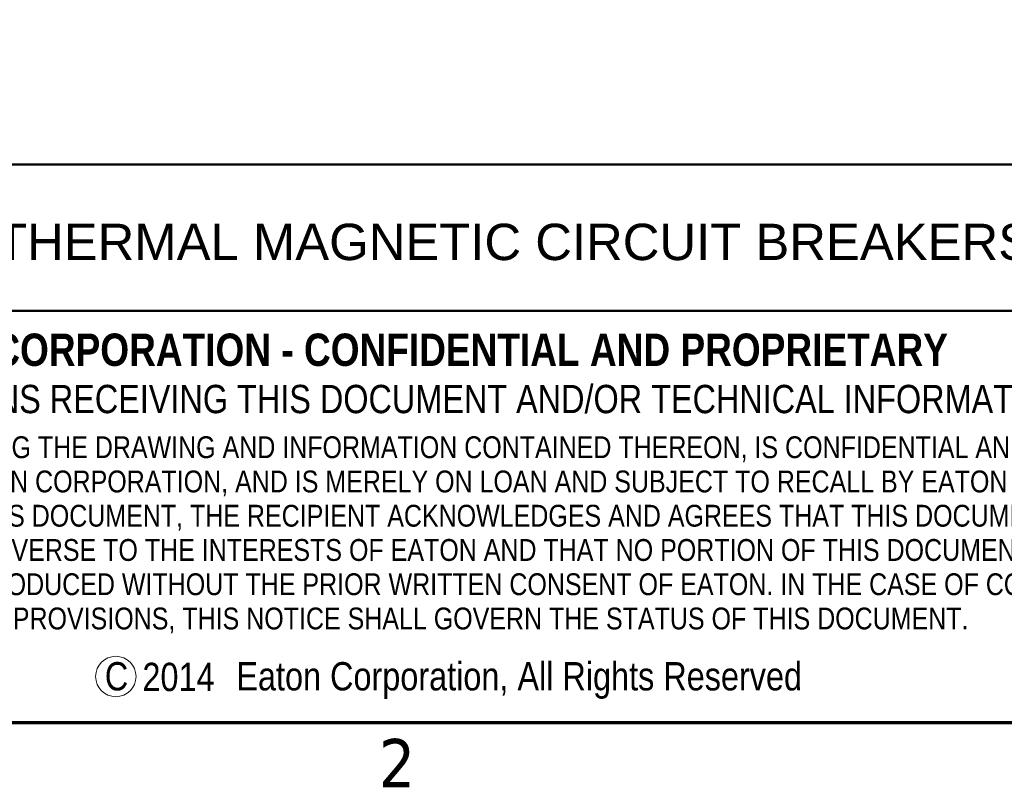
# Model space of a CAD drawing. Header units: inches. Extents: x 0.1 to 16.9, y 0.4 to 10.6.
# Tile 3 of 25: x 9.7 to 12.1, y 0.5 to 2.4. Entities that reach past the tile are written whole.
import ezdxf

# ---------------------------------------------------------------- set-up
doc = ezdxf.new("R2010")
doc.units = ezdxf.units.IN
doc.header["$MEASUREMENT"] = 0
doc.layers.add('Border (ANSI)', color=7, linetype='Continuous', lineweight=70)
doc.layers.add('Title (ANSI)', color=7, linetype='Continuous', lineweight=50)
doc.layers.add('FORMAT', color=5, linetype='Continuous', lineweight=25, true_color=0x0000ff)
doc.styles.add('Note Text (ANSI)', font='tahoma.ttf')
doc.styles.add('Text Style107', font='arialbd.ttf')
doc.styles.add('Text Style109', font='arialbd.ttf')
doc.styles.add('Text Style47', font='ARIALN.TTF')
doc.styles.add('Text Style50', font='arial.ttf')
doc.styles.add('Text Style55', font='arial.ttf')
doc.styles.add('Text Style59', font='arial.ttf')

# ---------------------------------------------------------------- blocks, each defined once
blk = doc.blocks.new('Borders Default Border')
at = {"layer": 'Border (ANSI)', "flags": 128}
blk.add_lwpolyline([(0.38, 0.62), (0.38, 10.38), (16.62, 10.38), (16.62, 0.62), (0.38, 0.62)], dxfattribs=at)
at = {"layer": 'Border (ANSI)', "insert": (10.5886, 0.46), "char_height": 0.12, "attachment_point": 7, "style": 'Note Text (ANSI)'}
blk.add_mtext('2', dxfattribs=at)
blk = doc.blocks.new('Title Blocks ICD TITLE BLOCK MM CUSTOMER')
at = {"layer": 'FORMAT', "color": 7, "linetype": 'Continuous', "lineweight": 5}
blk.add_circle((4.5794, 7.3068), 0.05, dxfattribs=at)
at = {"layer": 'Title (ANSI)'}
for p, q in [((3.2614, 8.5744), (11.2614, 8.5744)), ((3.2614, 8.212), (11.2564, 8.212)), ((11.2614, 7.1921), (3.2614, 7.1921))]:
    blk.add_line(p, q, dxfattribs=at)
at = {"layer": 'Title (ANSI)', "attachment_point": 5, "style": 'Note Text (ANSI)'}
for s, insert, char_height in [('\\fArial Narrow|b1|i0;\\H0.0800;EATON CORPORATION - CONFIDENTIAL AND PROPRIETARY', (5.284, 8.115), 0.08), ('\\fArial Narrow|b0|i0;\\H0.0700;NOTICE TO PERSONS RECEIVING THIS DOCUMENT AND/OR TECHNICAL INFORMATION', (5.2422, 7.9931), 0.07), ('\\fArial Narrow|b0|i0;\\H0.0700;C            Eaton Corporation, All Rights Reserved', (5.4146, 7.2968), 0.07)]:
    blk.add_mtext(s, dxfattribs=dict(at, insert=insert, char_height=char_height))
at = {"layer": 'Title (ANSI)', "insert": (5.2662, 7.9013), "char_height": 0.054, "attachment_point": 2, "line_spacing_factor": 0.941891, "style": 'Note Text (ANSI)'}
blk.add_mtext('\\fArial Narrow|b0|i0;\\H0.0540;THIS DOCUMENT, INCLUDING THE DRAWING AND INFORMATION CONTAINED THEREON, IS CONFIDENTIAL AND IS THE \\PEXCLUSIVE PROPERTY OF EATON CORPORATION, AND IS MERELY ON LOAN AND SUBJECT TO RECALL BY EATON AT ANY TIME.\\PBY TAKING POSSESSION OF THIS DOCUMENT, THE RECIPIENT ACKNOWLEDGES AND AGREES THAT THIS DOCUMENT CANNOT\\PBE USED IN ANY MANNER ADVERSE TO THE INTERESTS OF EATON AND THAT NO PORTION OF THIS DOCUMENT MAY BE\\PCOPIED OR OTHERWISE REPRODUCED WITHOUT THE PRIOR WRITTEN CONSENT OF EATON. IN THE CASE OF CONFLICTING\\PCONTRACTUAL PROVISIONS, THIS NOTICE SHALL GOVERN THE STATUS OF THIS DOCUMENT.', dxfattribs=at)
at = {"layer": 'Title (ANSI)'}
for tag, p, height, style in [('<TITLE_1>_001', (3.6333, 8.3375), 0.09, 'Text Style50'), ('DESIGNER_001', (8.7791, 8.3294), 0.09, 'Text Style50'), ('<DRAWN_DATE>_001', (10.5606, 8.3294), 0.09, 'Text Style50'), ('<PART_NUMBER>_001', (8.8272, 7.9147), 0.24, 'Text Style109'), ('Sheet_Size_001', (7.3651, 7.9055), 0.13, 'Text Style55'), ('<REVISION_NUMBER>_001', (10.7717, 7.8528), 0.18, 'Text Style107'), ('COPYRIGHT_YEAR_001', (4.6229, 7.2707), 0.07, 'Text Style47'), ('Sheet_Number_001', (10.8001, 7.2619), 0.08, 'Text Style59'), ('Number_of_sheets_001', (11.097, 7.2619), 0.08, 'Text Style59'), ('<SCALE>_001', (9.8254, 7.2503), 0.08, 'Text Style59')]:
    blk.add_attdef(tag, p, '', height=height, dxfattribs=dict(at, style=style))

msp = doc.modelspace()

# ---------------------------------------------------------------- block references
msp.add_blockref('Borders Default Border', (0, 0))
ref = msp.add_blockref('Title Blocks ICD TITLE BLOCK MM CUSTOMER', (5.3586, -6.5721))
ref.add_attrib('<TITLE_1>_001', 'TYPE FDB THERMAL MAGNETIC CIRCUIT BREAKERS TWO POLE, SERIES C', (8.9919, 1.7654), dxfattribs={"layer": 'Title (ANSI)', "height": 0.09, "style": 'Text Style50'})
ref.add_attrib('COPYRIGHT_YEAR_001', ' 2014', (9.9815, 0.6986), dxfattribs={"layer": 'Title (ANSI)', "height": 0.07, "style": 'Text Style47'})

doc.saveas('drawing.dxf')
